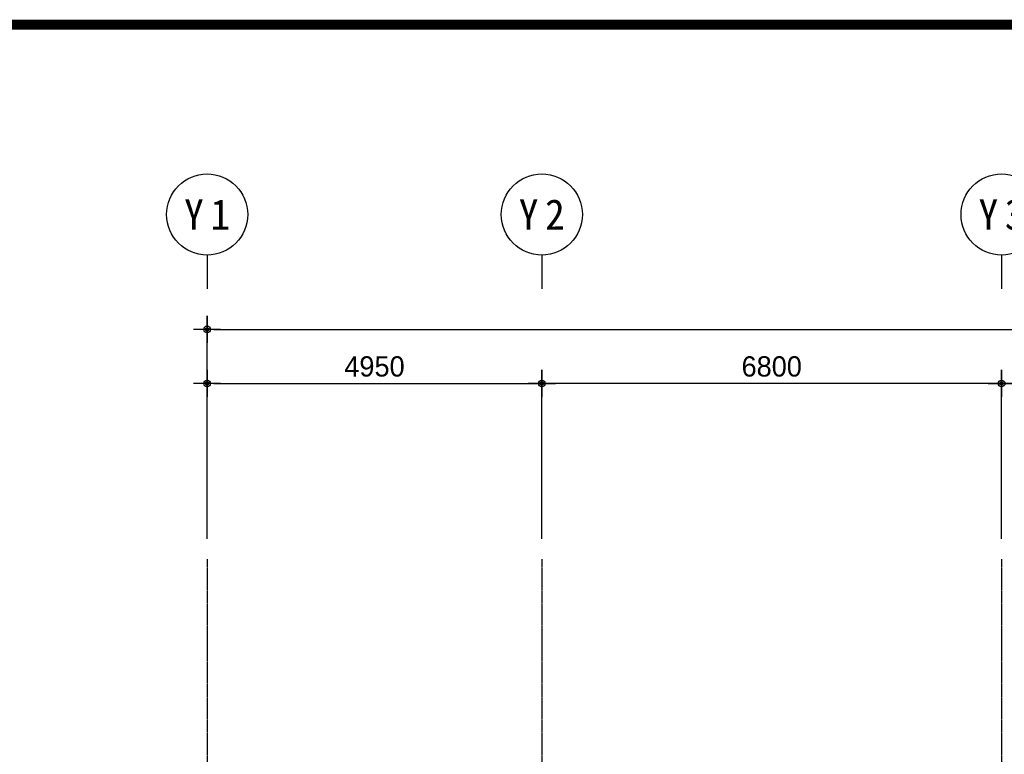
# Model space of a CAD drawing. Header units: millimetres. Extents: x 3445018 to 4174071, y -6064565 to -5122887.
# Tile 85 of 192: x 3682587 to 3697149, y -5404241 to -5393368. Entities that reach past the tile are written whole.
import ezdxf
from ezdxf.enums import TextEntityAlignment as Align

# ---------------------------------------------------------------- set-up
doc = ezdxf.new("R2010")
doc.units = ezdxf.units.MM
doc.header["$MEASUREMENT"] = 0
doc.linetypes.add('CEN', pattern=[66, 60, -2, 2, -2])
doc.layers.get('0').update_dxf_attribs({"linetype": 'CONTINUOUS'})
doc.layers.get('DEFPOINTS').update_dxf_attribs({"linetype": 'CONTINUOUS'})
for name, color, linetype in [('3', 3, 'CONTINUOUS'), ('A_GE_FORM', 7, 'CONTINUOUS'), ('CEN', 13, 'CEN'), ('DI', 1, 'CONTINUOUS'), ('DIM', 7, 'CONTINUOUS')]:
    doc.layers.add(name, color=color, linetype=linetype)
doc.styles.add('GHS', font='txt')
doc.styles.add('HY울릉도 L', font='txt')
doc.styles.add('SDP-S', font='txt')
doc.styles.add('돋움체', font='txt')
doc.dimstyles.new('SMDI-3', dxfattribs={"dimtxt": 3, "dimasz": 1, "dimexe": 2, "dimexo": 3, "dimgap": 1, "dimtad": 1, "dimdsep": 46, "dimtxsty": 'HY울릉도 L', "dimblk": 'Z_DOT', "dimcen": 2.5, "dimdle": 1.5, "dimclrd": 1, "dimclre": 1, "dimclrt": 2, "dimadec": 0, "dimazin": 0, "dimtfac": 1, "dimtix": 1, "dimtmove": 2, "dimatfit": 3, "dimldrblk": 'Z_DOT', "dimfxl": 2, "dimtvp": 1, "dimtolj": 1, "dimtzin": 0, "dimarcsym": 0})

# ---------------------------------------------------------------- blocks, each defined once
blk = doc.blocks.new('sheet _서영')
at = {"layer": 'A_GE_FORM', "const_width": 1.5}
blk.add_lwpolyline([(-361868.49, -1059038.93), (-362670.49, -1059038.93), (-362670.49, -1058483.93), (-361868.49, -1058483.93)], close=True, dxfattribs=at)
blk = doc.blocks.new('Z_DOT')
at = {"layer": 'DIM', "color": 1, "ltscale": 3}
for p, q in [((0, -2), (0, 2)), ((-2, 0), (2, 0))]:
    blk.add_line(p, q, dxfattribs=at)
for radius in [0.5, 0.25]:
    blk.add_circle((0, 0), radius, dxfattribs=at)
blk = doc.blocks.new('*D916')
at = {"layer": 'DEFPOINTS', "color": 0, "ltscale": 3, "transparency": 16777216}
for p in [(3720859, -5397952), (3685359, -5401352), (3720859, -5401352)]:
    blk.add_point(p, dxfattribs=at)
at = {"layer": 'DIM', "color": 1, "lineweight": -2, "ltscale": 3, "transparency": 16777216}
for p, q in [((3685359, -5401052), (3685359, -5397752)), ((3720859, -5401052), (3720859, -5397752)), ((3685459, -5397952), (3720759, -5397952))]:
    blk.add_line(p, q, dxfattribs=at)
at = {"layer": 'DIM', "color": 1, "lineweight": -2, "ltscale": 3, "transparency": 16777216, "xscale": 100, "yscale": 100, "zscale": 100, "rotation": 180}
blk.add_blockref('Z_DOT', (3685359, -5397952), dxfattribs=at)
at = {"layer": 'DIM', "color": 1, "lineweight": -2, "ltscale": 3, "transparency": 16777216, "xscale": 100, "yscale": 100, "zscale": 100}
blk.add_blockref('Z_DOT', (3720859, -5397952), dxfattribs=at)
at = {"layer": 'DIM', "color": 2, "ltscale": 3, "transparency": 16777216, "insert": (3703109, -5397702), "char_height": 300, "attachment_point": 5, "style": 'SDP-S'}
blk.add_mtext('\\A1;35500', dxfattribs=at)
blk = doc.blocks.new('CCS111')
blk.add_line((0, 8), (0, 3))
blk.add_circle((0, 14), 6)
at = {"color": 3, "style": 'GHS'}
for tag, p in [('X', (-2.45, 14.02)), ('1', (1.44, 14.02))]:
    blk.add_attdef(tag, text='', height=4.5, dxfattribs=at).set_placement(p, align=Align.MIDDLE_CENTER)
blk = doc.blocks.new('*D920')
at = {"layer": 'DEFPOINTS', "color": 0, "ltscale": 3, "transparency": 16777216}
for p in [(3697109, -5398752), (3697109, -5401352), (3702709, -5401352)]:
    blk.add_point(p, dxfattribs=at)
at = {"layer": 'DIM', "color": 1, "lineweight": -2, "ltscale": 3, "transparency": 16777216}
for p, q in [((3697109, -5401052), (3697109, -5398552)), ((3702709, -5401052), (3702709, -5398552)), ((3702609, -5398752), (3697209, -5398752))]:
    blk.add_line(p, q, dxfattribs=at)
at = {"layer": 'DIM', "color": 1, "lineweight": -2, "ltscale": 3, "transparency": 16777216, "xscale": 100, "yscale": 100, "zscale": 100, "rotation": 180}
blk.add_blockref('Z_DOT', (3697109, -5398752), dxfattribs=at)
at = {"layer": 'DIM', "color": 1, "lineweight": -2, "ltscale": 3, "transparency": 16777216, "xscale": 100, "yscale": 100, "zscale": 100}
blk.add_blockref('Z_DOT', (3702709, -5398752), dxfattribs=at)
at = {"layer": 'DIM', "color": 2, "ltscale": 3, "transparency": 16777216, "insert": (3699909, -5398502), "char_height": 300, "attachment_point": 5, "style": 'SDP-S'}
blk.add_mtext('\\A1;5600', dxfattribs=at)
blk = doc.blocks.new('*D921')
at = {"layer": 'DEFPOINTS', "color": 0, "ltscale": 3, "transparency": 16777216}
for p in [(3690309, -5398752), (3690309, -5401352), (3697109, -5401352)]:
    blk.add_point(p, dxfattribs=at)
at = {"layer": 'DIM', "color": 1, "lineweight": -2, "ltscale": 3, "transparency": 16777216}
for p, q in [((3690309, -5401052), (3690309, -5398552)), ((3697109, -5401052), (3697109, -5398552)), ((3697009, -5398752), (3690409, -5398752))]:
    blk.add_line(p, q, dxfattribs=at)
at = {"layer": 'DIM', "color": 1, "lineweight": -2, "ltscale": 3, "transparency": 16777216, "xscale": 100, "yscale": 100, "zscale": 100, "rotation": 180}
blk.add_blockref('Z_DOT', (3690309, -5398752), dxfattribs=at)
at = {"layer": 'DIM', "color": 1, "lineweight": -2, "ltscale": 3, "transparency": 16777216, "xscale": 100, "yscale": 100, "zscale": 100}
blk.add_blockref('Z_DOT', (3697109, -5398752), dxfattribs=at)
at = {"layer": 'DIM', "color": 2, "ltscale": 3, "transparency": 16777216, "insert": (3693709, -5398502), "char_height": 300, "attachment_point": 5, "style": 'SDP-S'}
blk.add_mtext('\\A1;6800', dxfattribs=at)
blk = doc.blocks.new('*D922')
at = {"layer": 'DEFPOINTS', "color": 0, "ltscale": 3, "transparency": 16777216}
for p in [(3690309, -5398752), (3685359, -5401352), (3690309, -5401352)]:
    blk.add_point(p, dxfattribs=at)
at = {"layer": 'DIM', "color": 1, "lineweight": -2, "ltscale": 3, "transparency": 16777216}
for p, q in [((3685359, -5401052), (3685359, -5398552)), ((3690309, -5401052), (3690309, -5398552)), ((3685459, -5398752), (3690209, -5398752))]:
    blk.add_line(p, q, dxfattribs=at)
at = {"layer": 'DIM', "color": 1, "lineweight": -2, "ltscale": 3, "transparency": 16777216, "xscale": 100, "yscale": 100, "zscale": 100, "rotation": 180}
blk.add_blockref('Z_DOT', (3685359, -5398752), dxfattribs=at)
at = {"layer": 'DIM', "color": 1, "lineweight": -2, "ltscale": 3, "transparency": 16777216, "xscale": 100, "yscale": 100, "zscale": 100}
blk.add_blockref('Z_DOT', (3690309, -5398752), dxfattribs=at)
at = {"layer": 'DIM', "color": 2, "ltscale": 3, "transparency": 16777216, "insert": (3687834, -5398502), "char_height": 300, "attachment_point": 5, "style": 'SDP-S'}
blk.add_mtext('\\A1;4950', dxfattribs=at)

msp = doc.modelspace()

# ---------------------------------------------------------------- linework, layer by layer
at = {"layer": 'CEN'}
for p, q in [((3685359.092, -5401351.886), (3685359.092, -5459758.902)), ((3690309.092, -5401351.886), (3690309.092, -5459758.902)), ((3697109.092, -5401351.886), (3697109.092, -5459758.902))]:
    msp.add_line(p, q, dxfattribs=at)

# ---------------------------------------------------------------- block references
at = {"layer": '3', "xscale": 100, "yscale": 100, "zscale": 100, "rotation": 270}
msp.add_blockref('sheet _서영', (109575314.9, -41660492.378), dxfattribs=at)
at = {"layer": 'DI'}
ref = msp.add_blockref('CCS111', (3685359.092, -5397651.886), dxfattribs=dict(at, xscale=100, yscale=100, zscale=100))
ref.add_attrib('1', '1', dxfattribs={"layer": '0', "color": 3, "height": 450, "style": '돋움체'}).set_placement((3685552.842, -5396251.091), align=Align.MIDDLE_CENTER)
ref.add_attrib('X', 'Y', dxfattribs={"layer": '0', "color": 3, "height": 450, "style": '돋움체'}).set_placement((3685163.888, -5396250.095), align=Align.MIDDLE_CENTER)
ref = msp.add_blockref('CCS111', (3690309.092, -5397651.886), dxfattribs=dict(at, xscale=100, yscale=100, zscale=100))
ref.add_attrib('1', '2', dxfattribs={"layer": '0', "color": 3, "height": 450, "style": '돋움체'}).set_placement((3690502.842, -5396251.091), align=Align.MIDDLE_CENTER)
ref.add_attrib('X', 'Y', dxfattribs={"layer": '0', "color": 3, "height": 450, "style": '돋움체'}).set_placement((3690113.888, -5396250.095), align=Align.MIDDLE_CENTER)
ref = msp.add_blockref('CCS111', (3697109.092, -5397651.886), dxfattribs=dict(at, xscale=100, yscale=100, zscale=100))
ref.add_attrib('1', '3', dxfattribs={"layer": '0', "color": 3, "height": 450, "style": '돋움체'}).set_placement((3697302.842, -5396251.091), align=Align.MIDDLE_CENTER)
ref.add_attrib('X', 'Y', dxfattribs={"layer": '0', "color": 3, "height": 450, "style": '돋움체'}).set_placement((3696913.888, -5396250.095), align=Align.MIDDLE_CENTER)

# ---------------------------------------------------------------- dimensions: what is measured, and where the dimension line sits
at = {"layer": 'DIM', "ltscale": 3}
for base, p1, p2, picture, middle in [((3720859.092, -5397951.886), (3685359.092, -5401351.886), (3720859.092, -5401351.886), '*D916', (3703109.092, -5397701.683)), ((3690309.092, -5398751.886), (3697109.092, -5401351.886), (3690309.092, -5401351.886), '*D921', (3693709.092, -5398501.683)), ((3697109.092, -5398751.886), (3702709.092, -5401351.886), (3697109.092, -5401351.886), '*D920', (3699909.092, -5398501.683))]:
    dim = msp.add_linear_dim(base=base, p1=p1, p2=p2, dimstyle='SMDI-3', override={"dimscale": 100, "dimtxsty": 'SDP-S'}, dxfattribs=at)
    dim.commit()
    dim.dimension.update_dxf_attribs({"geometry": picture, "text_midpoint": middle})
dim = msp.add_linear_dim(base=(3690309.092, -5398751.886), p1=(3685359.092, -5401351.886), p2=(3690309.092, -5401351.886), angle=180, dimstyle='SMDI-3', override={"dimscale": 100, "dimtxsty": 'SDP-S'}, dxfattribs=at)
dim.commit()
dim.dimension.update_dxf_attribs({"geometry": '*D922', "text_midpoint": (3687834.092, -5398501.683)})

doc.saveas('drawing.dxf')
